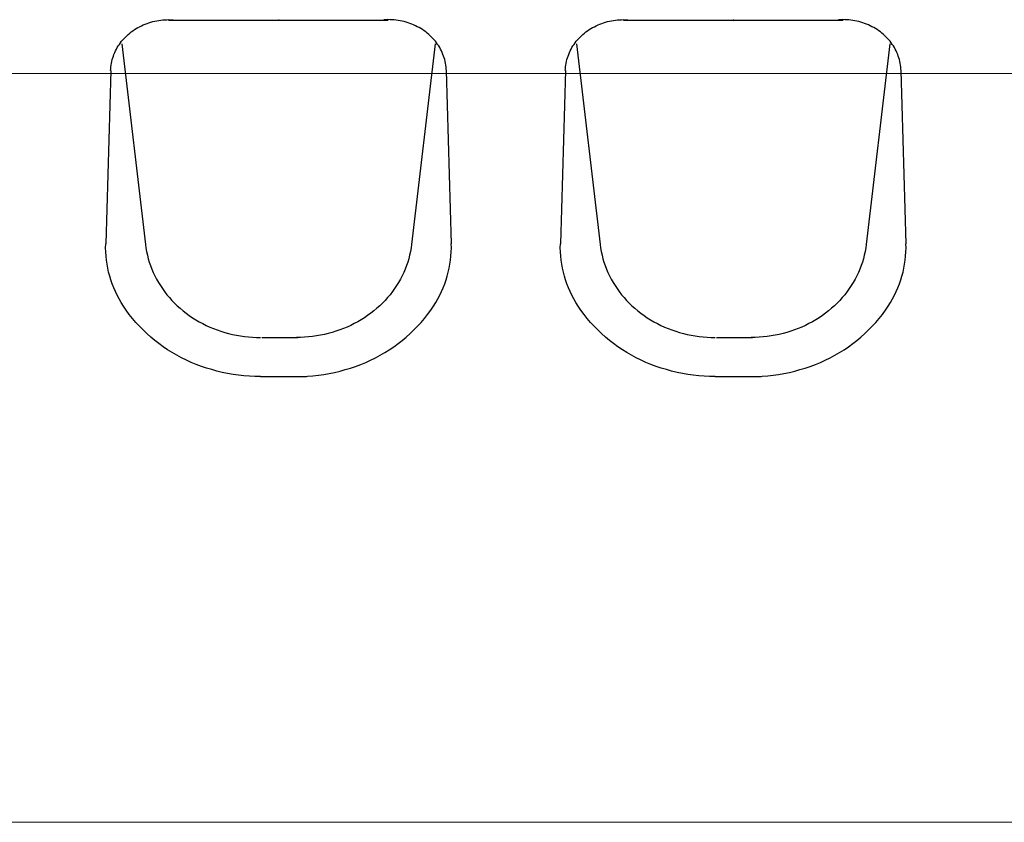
# Model space of a CAD drawing. Header units: millimetres. Extents: x -12988 to 25758, y 6227 to 71097.
# Tile 13 of 28: x 4700 to 4810, y 18058 to 18148. Entities that reach past the tile are written whole.
import ezdxf

# ---------------------------------------------------------------- set-up
doc = ezdxf.new("R2010")
doc.units = ezdxf.units.MM
doc.layers.add('!WYPOSAŻENIE', color=4, linetype='Continuous')
doc.layers.add('0! WIZJA', color=210, linetype='Continuous', lineweight=18)

# ---------------------------------------------------------------- blocks, each defined once
blk = doc.blocks.new('*U120')
at = {"layer": '!WYPOSAŻENIE'}
for p, q in [((-13.87, 19.85), (-13.65, 19.89)), ((-13.87, 19.85), (-13.65, 19.89)), ((-13.65, 19.89), (-13.42, 19.93)), ((-13.65, 19.89), (-13.42, 19.93)), ((-13.42, 19.93), (-13.2, 19.96)), ((-13.42, 19.93), (-13.2, 19.96)), ((-13.2, 19.96), (-12.97, 19.99)), ((-13.2, 19.96), (-12.97, 19.99)), ((-12.97, 19.99), (-12.74, 20)), ((-12.97, 19.99), (-12.74, 20)), ((-12.74, 20), (-12.51, 20.01)), ((-12.74, 20), (-12.51, 20.01)), ((-12.51, 20.01), (-12.28, 20.02)), ((-12.51, 20.01), (-12.28, 20.02)), ((12.32, 19.98), (-12.32, 19.98)), ((12.32, 19.98), (-12.32, 19.98)), ((-12.28, 20.02), (-12.05, 20.01)), ((-12.28, 20.02), (-12.05, 20.01)), ((-12.05, 20.01), (-11.82, 20)), ((-12.05, 20.01), (-11.82, 20)), ((12.05, 20.01), (11.82, 20)), ((12.05, 20.01), (11.82, 20)), ((12.28, 20.02), (12.05, 20.01)), ((12.28, 20.02), (12.05, 20.01)), ((12.51, 20.01), (12.28, 20.02)), ((12.51, 20.01), (12.28, 20.02)), ((12.74, 20), (12.51, 20.01)), ((12.74, 20), (12.51, 20.01)), ((12.97, 19.99), (12.74, 20)), ((12.97, 19.99), (12.74, 20)), ((13.2, 19.96), (12.97, 19.99)), ((13.2, 19.96), (12.97, 19.99)), ((13.42, 19.93), (13.2, 19.96)), ((13.42, 19.93), (13.2, 19.96)), ((13.65, 19.89), (13.42, 19.93)), ((13.65, 19.89), (13.42, 19.93)), ((13.87, 19.85), (13.65, 19.89)), ((13.87, 19.85), (13.65, 19.89)), ((-16.33, 18.77), (-16.15, 18.9)), ((-16.33, 18.77), (-16.15, 18.9)), ((-16.15, 18.9), (-15.96, 19.02)), ((-16.15, 18.9), (-15.96, 19.02)), ((-15.96, 19.02), (-15.77, 19.13)), ((-15.96, 19.02), (-15.77, 19.13)), ((-15.77, 19.13), (-15.57, 19.23)), ((-15.77, 19.13), (-15.57, 19.23)), ((-15.57, 19.23), (-15.37, 19.33)), ((-15.57, 19.23), (-15.37, 19.33)), ((-15.37, 19.33), (-15.16, 19.43)), ((-15.37, 19.33), (-15.16, 19.43)), ((-15.16, 19.43), (-14.96, 19.51)), ((-15.16, 19.43), (-14.96, 19.51)), ((-14.96, 19.51), (-14.74, 19.6)), ((-14.96, 19.51), (-14.74, 19.6)), ((-14.74, 19.6), (-14.53, 19.67)), ((-14.74, 19.6), (-14.53, 19.67)), ((-14.53, 19.67), (-14.31, 19.74)), ((-14.53, 19.67), (-14.31, 19.74)), ((-14.31, 19.74), (-14.09, 19.8)), ((-14.31, 19.74), (-14.09, 19.8)), ((-14.09, 19.8), (-13.87, 19.85)), ((-14.09, 19.8), (-13.87, 19.85)), ((14.09, 19.8), (13.87, 19.85)), ((14.09, 19.8), (13.87, 19.85)), ((14.31, 19.74), (14.09, 19.8)), ((14.31, 19.74), (14.09, 19.8)), ((14.53, 19.67), (14.31, 19.74)), ((14.53, 19.67), (14.31, 19.74)), ((14.74, 19.6), (14.53, 19.67)), ((14.74, 19.6), (14.53, 19.67)), ((14.96, 19.51), (14.74, 19.6)), ((14.96, 19.51), (14.74, 19.6)), ((15.16, 19.43), (14.96, 19.51)), ((15.16, 19.43), (14.96, 19.51)), ((15.37, 19.33), (15.16, 19.43)), ((15.37, 19.33), (15.16, 19.43)), ((15.57, 19.23), (15.37, 19.33)), ((15.57, 19.23), (15.37, 19.33)), ((15.77, 19.13), (15.57, 19.23)), ((15.77, 19.13), (15.57, 19.23)), ((15.96, 19.02), (15.77, 19.13)), ((15.96, 19.02), (15.77, 19.13)), ((16.15, 18.9), (15.96, 19.02)), ((16.15, 18.9), (15.96, 19.02)), ((16.33, 18.77), (16.15, 18.9)), ((16.33, 18.77), (16.15, 18.9)), ((-17.6, 17.59), (-17.46, 17.75)), ((-17.6, 17.59), (-17.46, 17.75)), ((-17.46, 17.75), (-17.32, 17.91)), ((-17.46, 17.75), (-17.32, 17.91)), ((-17.32, 17.91), (-17.17, 18.07)), ((-17.32, 17.91), (-17.17, 18.07)), ((-17.17, 18.07), (-17.01, 18.22)), ((-17.17, 18.07), (-17.01, 18.22)), ((-17.01, 18.22), (-16.85, 18.37)), ((-17.01, 18.22), (-16.85, 18.37)), ((-16.85, 18.37), (-16.68, 18.51)), ((-16.85, 18.37), (-16.68, 18.51)), ((-16.68, 18.51), (-16.51, 18.64)), ((-16.68, 18.51), (-16.51, 18.64)), ((-16.51, 18.64), (-16.33, 18.77)), ((-16.51, 18.64), (-16.33, 18.77)), ((16.51, 18.64), (16.33, 18.77)), ((16.51, 18.64), (16.33, 18.77)), ((16.68, 18.51), (16.51, 18.64)), ((16.68, 18.51), (16.51, 18.64)), ((16.85, 18.37), (16.68, 18.51)), ((16.85, 18.37), (16.68, 18.51)), ((17.01, 18.22), (16.85, 18.37)), ((17.01, 18.22), (16.85, 18.37)), ((17.17, 18.07), (17.01, 18.22)), ((17.17, 18.07), (17.01, 18.22)), ((17.32, 17.91), (17.17, 18.07)), ((17.32, 17.91), (17.17, 18.07)), ((17.46, 17.75), (17.32, 17.91)), ((17.46, 17.75), (17.32, 17.91)), ((17.6, 17.59), (17.46, 17.75)), ((17.6, 17.59), (17.46, 17.75)), ((-18.28, 16.51), (-18.18, 16.7)), ((-18.28, 16.51), (-18.18, 16.7)), ((-18.18, 16.7), (-18.08, 16.89)), ((-18.18, 16.7), (-18.08, 16.89)), ((-18.08, 16.89), (-17.97, 17.07)), ((-18.08, 16.89), (-17.97, 17.07)), ((-17.97, 17.07), (-17.85, 17.24)), ((-17.97, 17.07), (-17.85, 17.24)), ((-17.85, 17.24), (-17.73, 17.42)), ((-17.85, 17.24), (-17.73, 17.42)), ((-17.73, 17.42), (-17.6, 17.59)), ((-17.73, 17.42), (-17.6, 17.59)), ((-17.56, 17.29), (-14.92, -5.19)), ((-17.56, 17.29), (-14.92, -5.19)), ((17.56, 17.29), (14.92, -5.19)), ((17.56, 17.29), (14.92, -5.19)), ((17.73, 17.42), (17.6, 17.59)), ((17.73, 17.42), (17.6, 17.59)), ((17.85, 17.24), (17.73, 17.42)), ((17.85, 17.24), (17.73, 17.42)), ((17.97, 17.07), (17.85, 17.24)), ((17.97, 17.07), (17.85, 17.24)), ((18.08, 16.89), (17.97, 17.07)), ((18.08, 16.89), (17.97, 17.07)), ((18.18, 16.7), (18.08, 16.89)), ((18.18, 16.7), (18.08, 16.89)), ((18.28, 16.51), (18.18, 16.7)), ((18.28, 16.51), (18.18, 16.7)), ((-18.7, 15.34), (-18.65, 15.54)), ((-18.7, 15.34), (-18.65, 15.54)), ((-18.65, 15.54), (-18.59, 15.74)), ((-18.65, 15.54), (-18.59, 15.74)), ((-18.59, 15.74), (-18.52, 15.93)), ((-18.59, 15.74), (-18.52, 15.93)), ((-18.52, 15.93), (-18.45, 16.13)), ((-18.52, 15.93), (-18.45, 16.13)), ((-18.45, 16.13), (-18.37, 16.32)), ((-18.45, 16.13), (-18.37, 16.32)), ((-18.37, 16.32), (-18.28, 16.51)), ((-18.37, 16.32), (-18.28, 16.51)), ((18.37, 16.32), (18.28, 16.51)), ((18.37, 16.32), (18.28, 16.51)), ((18.45, 16.13), (18.37, 16.32)), ((18.45, 16.13), (18.37, 16.32)), ((18.52, 15.93), (18.45, 16.13)), ((18.52, 15.93), (18.45, 16.13)), ((18.59, 15.74), (18.52, 15.93)), ((18.59, 15.74), (18.52, 15.93)), ((18.65, 15.54), (18.59, 15.74)), ((18.65, 15.54), (18.59, 15.74)), ((18.7, 15.34), (18.65, 15.54)), ((18.7, 15.34), (18.65, 15.54)), ((-18.83, 14.31), (-18.82, 14.52)), ((-18.83, 14.31), (-18.82, 14.52)), ((-18.82, 14.52), (-18.8, 14.72)), ((-18.82, 14.52), (-18.8, 14.72)), ((-18.8, 14.72), (-18.77, 14.93)), ((-18.8, 14.72), (-18.77, 14.93)), ((-18.77, 14.93), (-18.74, 15.13)), ((-18.77, 14.93), (-18.74, 15.13)), ((-18.74, 15.13), (-18.7, 15.34)), ((-18.74, 15.13), (-18.7, 15.34)), ((18.74, 15.13), (18.7, 15.34)), ((18.74, 15.13), (18.7, 15.34)), ((18.77, 14.93), (18.74, 15.13)), ((18.77, 14.93), (18.74, 15.13)), ((18.8, 14.72), (18.77, 14.93)), ((18.8, 14.72), (18.77, 14.93)), ((18.82, 14.52), (18.8, 14.72)), ((18.82, 14.52), (18.8, 14.72)), ((18.83, 14.31), (18.82, 14.52)), ((18.83, 14.31), (18.82, 14.52)), ((-18.8, 14.31), (-19.38, -5.13)), ((-18.8, 14.31), (-19.38, -5.13)), ((18.8, 14.31), (19.38, -5.13)), ((18.8, 14.31), (19.38, -5.13)), ((-19.39, -5.58), (-19.38, -5.13)), ((-19.39, -5.58), (-19.38, -5.13)), ((-14.92, -5.19), (-14.87, -5.59)), ((-14.92, -5.19), (-14.87, -5.59)), ((14.92, -5.19), (14.87, -5.59)), ((14.92, -5.19), (14.87, -5.59)), ((14.92, -5.19), (14.87, -5.59)), ((14.92, -5.19), (14.87, -5.59)), ((19.39, -5.58), (19.38, -5.13)), ((19.39, -5.58), (19.38, -5.13)), ((-19.37, -6.04), (-19.39, -5.58)), ((-19.37, -6.04), (-19.39, -5.58)), ((-19.34, -6.5), (-19.37, -6.04)), ((-19.34, -6.5), (-19.37, -6.04)), ((-19.29, -6.95), (-19.34, -6.5)), ((-19.29, -6.95), (-19.34, -6.5)), ((-14.87, -5.59), (-14.8, -5.99)), ((-14.87, -5.59), (-14.8, -5.99)), ((-14.8, -5.99), (-14.71, -6.39)), ((-14.8, -5.99), (-14.71, -6.39)), ((-14.71, -6.39), (-14.61, -6.79)), ((-14.71, -6.39), (-14.61, -6.79)), ((14.71, -6.39), (14.61, -6.79)), ((14.71, -6.39), (14.61, -6.79)), ((14.71, -6.39), (14.61, -6.79)), ((14.71, -6.39), (14.61, -6.79)), ((14.8, -5.99), (14.71, -6.39)), ((14.8, -5.99), (14.71, -6.39)), ((14.8, -5.99), (14.71, -6.39)), ((14.8, -5.99), (14.71, -6.39)), ((14.87, -5.59), (14.8, -5.99)), ((14.87, -5.59), (14.8, -5.99)), ((14.87, -5.59), (14.8, -5.99)), ((14.87, -5.59), (14.8, -5.99)), ((19.29, -6.95), (19.34, -6.5)), ((19.29, -6.95), (19.34, -6.5)), ((19.34, -6.5), (19.37, -6.04)), ((19.34, -6.5), (19.37, -6.04)), ((19.37, -6.04), (19.39, -5.58)), ((19.37, -6.04), (19.39, -5.58)), ((-19.23, -7.4), (-19.29, -6.95)), ((-19.23, -7.4), (-19.29, -6.95)), ((-19.15, -7.85), (-19.23, -7.4)), ((-19.15, -7.85), (-19.23, -7.4)), ((-14.61, -6.79), (-14.49, -7.18)), ((-14.61, -6.79), (-14.49, -7.18)), ((-14.49, -7.18), (-14.36, -7.57)), ((-14.49, -7.18), (-14.36, -7.57)), ((-14.36, -7.57), (-14.21, -7.96)), ((-14.36, -7.57), (-14.21, -7.96)), ((14.36, -7.57), (14.21, -7.96)), ((14.36, -7.57), (14.21, -7.96)), ((14.36, -7.57), (14.21, -7.96)), ((14.36, -7.57), (14.21, -7.96)), ((14.49, -7.18), (14.36, -7.57)), ((14.49, -7.18), (14.36, -7.57)), ((14.49, -7.18), (14.36, -7.57)), ((14.49, -7.18), (14.36, -7.57)), ((14.61, -6.79), (14.49, -7.18)), ((14.61, -6.79), (14.49, -7.18)), ((14.61, -6.79), (14.49, -7.18)), ((14.61, -6.79), (14.49, -7.18)), ((19.15, -7.85), (19.23, -7.4)), ((19.15, -7.85), (19.23, -7.4)), ((19.23, -7.4), (19.29, -6.95)), ((19.23, -7.4), (19.29, -6.95)), ((-19.05, -8.3), (-19.15, -7.85)), ((-19.05, -8.3), (-19.15, -7.85)), ((-18.93, -8.74), (-19.05, -8.3)), ((-18.93, -8.74), (-19.05, -8.3)), ((-18.79, -9.18), (-18.93, -8.74)), ((-18.79, -9.18), (-18.93, -8.74)), ((-14.21, -7.96), (-14.05, -8.34)), ((-14.21, -7.96), (-14.05, -8.34)), ((-14.05, -8.34), (-13.87, -8.71)), ((-14.05, -8.34), (-13.87, -8.71)), ((-13.87, -8.71), (-13.68, -9.08)), ((-13.87, -8.71), (-13.68, -9.08)), ((13.87, -8.71), (13.68, -9.08)), ((13.87, -8.71), (13.68, -9.08)), ((13.87, -8.71), (13.68, -9.08)), ((13.87, -8.71), (13.68, -9.08)), ((14.05, -8.34), (13.87, -8.71)), ((14.05, -8.34), (13.87, -8.71)), ((14.05, -8.34), (13.87, -8.71)), ((14.05, -8.34), (13.87, -8.71)), ((14.21, -7.96), (14.05, -8.34)), ((14.21, -7.96), (14.05, -8.34)), ((14.21, -7.96), (14.05, -8.34)), ((14.21, -7.96), (14.05, -8.34)), ((18.79, -9.18), (18.93, -8.74)), ((18.79, -9.18), (18.93, -8.74)), ((18.93, -8.74), (19.05, -8.3)), ((18.93, -8.74), (19.05, -8.3)), ((19.05, -8.3), (19.15, -7.85)), ((19.05, -8.3), (19.15, -7.85)), ((-18.64, -9.62), (-18.79, -9.18)), ((-18.64, -9.62), (-18.79, -9.18)), ((-18.47, -10.05), (-18.64, -9.62)), ((-18.47, -10.05), (-18.64, -9.62)), ((-13.68, -9.08), (-13.47, -9.45)), ((-13.68, -9.08), (-13.47, -9.45)), ((-13.47, -9.45), (-13.25, -9.8)), ((-13.47, -9.45), (-13.25, -9.8)), ((-13.25, -9.8), (-13.02, -10.15)), ((-13.25, -9.8), (-13.02, -10.15)), ((13.25, -9.8), (13.02, -10.15)), ((13.25, -9.8), (13.02, -10.15)), ((13.25, -9.8), (13.02, -10.15)), ((13.25, -9.8), (13.02, -10.15)), ((13.47, -9.45), (13.25, -9.8)), ((13.47, -9.45), (13.25, -9.8)), ((13.47, -9.45), (13.25, -9.8)), ((13.47, -9.45), (13.25, -9.8)), ((13.68, -9.08), (13.47, -9.45)), ((13.68, -9.08), (13.47, -9.45)), ((13.68, -9.08), (13.47, -9.45)), ((13.68, -9.08), (13.47, -9.45)), ((18.47, -10.05), (18.64, -9.62)), ((18.47, -10.05), (18.64, -9.62)), ((18.64, -9.62), (18.79, -9.18)), ((18.64, -9.62), (18.79, -9.18)), ((-18.29, -10.48), (-18.47, -10.05)), ((-18.29, -10.48), (-18.47, -10.05)), ((-18.09, -10.89), (-18.29, -10.48)), ((-18.09, -10.89), (-18.29, -10.48)), ((-17.87, -11.31), (-18.09, -10.89)), ((-17.87, -11.31), (-18.09, -10.89)), ((-13.02, -10.15), (-12.77, -10.49)), ((-13.02, -10.15), (-12.77, -10.49)), ((-12.77, -10.49), (-12.51, -10.83)), ((-12.77, -10.49), (-12.51, -10.83)), ((-12.51, -10.83), (-12.24, -11.15)), ((-12.51, -10.83), (-12.24, -11.15)), ((12.51, -10.83), (12.24, -11.15)), ((12.51, -10.83), (12.24, -11.15)), ((12.51, -10.83), (12.24, -11.15)), ((12.51, -10.83), (12.24, -11.15)), ((12.77, -10.49), (12.51, -10.83)), ((12.77, -10.49), (12.51, -10.83)), ((12.77, -10.49), (12.51, -10.83)), ((12.77, -10.49), (12.51, -10.83)), ((13.02, -10.15), (12.77, -10.49)), ((13.02, -10.15), (12.77, -10.49)), ((13.02, -10.15), (12.77, -10.49)), ((13.02, -10.15), (12.77, -10.49)), ((17.87, -11.31), (18.09, -10.89)), ((17.87, -11.31), (18.09, -10.89)), ((18.09, -10.89), (18.29, -10.48)), ((18.09, -10.89), (18.29, -10.48)), ((18.29, -10.48), (18.47, -10.05)), ((18.29, -10.48), (18.47, -10.05)), ((-17.64, -11.71), (-17.87, -11.31)), ((-17.64, -11.71), (-17.87, -11.31)), ((-17.39, -12.11), (-17.64, -11.71)), ((-17.39, -12.11), (-17.64, -11.71)), ((-17.07, -12.58), (-17.39, -12.11)), ((-17.07, -12.58), (-17.39, -12.11)), ((-12.24, -11.15), (-11.96, -11.47)), ((-12.24, -11.15), (-11.96, -11.47)), ((-11.96, -11.47), (-11.66, -11.78)), ((-11.96, -11.47), (-11.66, -11.78)), ((-11.66, -11.78), (-11.35, -12.07)), ((-11.66, -11.78), (-11.35, -12.07)), ((-11.35, -12.07), (-11.03, -12.36)), ((-11.35, -12.07), (-11.03, -12.36)), ((11.35, -12.07), (11.03, -12.36)), ((11.35, -12.07), (11.03, -12.36)), ((11.35, -12.07), (11.03, -12.36)), ((11.35, -12.07), (11.03, -12.36)), ((11.66, -11.78), (11.35, -12.07)), ((11.66, -11.78), (11.35, -12.07)), ((11.66, -11.78), (11.35, -12.07)), ((11.66, -11.78), (11.35, -12.07)), ((11.96, -11.47), (11.66, -11.78)), ((11.96, -11.47), (11.66, -11.78)), ((11.96, -11.47), (11.66, -11.78)), ((11.96, -11.47), (11.66, -11.78)), ((12.24, -11.15), (11.96, -11.47)), ((12.24, -11.15), (11.96, -11.47)), ((12.24, -11.15), (11.96, -11.47)), ((12.24, -11.15), (11.96, -11.47)), ((17.07, -12.58), (17.39, -12.11)), ((17.07, -12.58), (17.39, -12.11)), ((17.39, -12.11), (17.64, -11.71)), ((17.39, -12.11), (17.64, -11.71)), ((17.64, -11.71), (17.87, -11.31)), ((17.64, -11.71), (17.87, -11.31)), ((-16.73, -13.05), (-17.07, -12.58)), ((-16.73, -13.05), (-17.07, -12.58)), ((-16.37, -13.5), (-16.73, -13.05)), ((-16.37, -13.5), (-16.73, -13.05)), ((-11.03, -12.36), (-10.7, -12.64)), ((-11.03, -12.36), (-10.7, -12.64)), ((-10.7, -12.64), (-10.36, -12.91)), ((-10.7, -12.64), (-10.36, -12.91)), ((-10.36, -12.91), (-10, -13.16)), ((-10.36, -12.91), (-10, -13.16)), ((-10, -13.16), (-9.64, -13.41)), ((-10, -13.16), (-9.64, -13.41)), ((10, -13.16), (9.64, -13.41)), ((10, -13.16), (9.64, -13.41)), ((10, -13.16), (9.64, -13.41)), ((10, -13.16), (9.64, -13.41)), ((10.36, -12.91), (10, -13.16)), ((10.36, -12.91), (10, -13.16)), ((10.36, -12.91), (10, -13.16)), ((10.36, -12.91), (10, -13.16)), ((10.7, -12.64), (10.36, -12.91)), ((10.7, -12.64), (10.36, -12.91)), ((10.7, -12.64), (10.36, -12.91)), ((10.7, -12.64), (10.36, -12.91)), ((11.03, -12.36), (10.7, -12.64)), ((11.03, -12.36), (10.7, -12.64)), ((11.03, -12.36), (10.7, -12.64)), ((11.03, -12.36), (10.7, -12.64)), ((16.37, -13.5), (16.73, -13.05)), ((16.37, -13.5), (16.73, -13.05)), ((16.73, -13.05), (17.07, -12.58)), ((16.73, -13.05), (17.07, -12.58)), ((-15.99, -13.94), (-16.37, -13.5)), ((-15.99, -13.94), (-16.37, -13.5)), ((-15.6, -14.37), (-15.99, -13.94)), ((-15.6, -14.37), (-15.99, -13.94)), ((-9.64, -13.41), (-9.27, -13.64)), ((-9.64, -13.41), (-9.27, -13.64)), ((-9.27, -13.64), (-8.89, -13.86)), ((-9.27, -13.64), (-8.89, -13.86)), ((-8.89, -13.86), (-8.5, -14.07)), ((-8.89, -13.86), (-8.5, -14.07)), ((-8.5, -14.07), (-8.11, -14.27)), ((-8.5, -14.07), (-8.11, -14.27)), ((-8.11, -14.27), (-7.7, -14.46)), ((-8.11, -14.27), (-7.7, -14.46)), ((8.11, -14.27), (7.7, -14.46)), ((8.11, -14.27), (7.7, -14.46)), ((8.11, -14.27), (7.7, -14.46)), ((8.11, -14.27), (7.7, -14.46)), ((8.5, -14.07), (8.11, -14.27)), ((8.5, -14.07), (8.11, -14.27)), ((8.5, -14.07), (8.11, -14.27)), ((8.5, -14.07), (8.11, -14.27)), ((8.89, -13.86), (8.5, -14.07)), ((8.89, -13.86), (8.5, -14.07)), ((8.89, -13.86), (8.5, -14.07)), ((8.89, -13.86), (8.5, -14.07)), ((9.27, -13.64), (8.89, -13.86)), ((9.27, -13.64), (8.89, -13.86)), ((9.27, -13.64), (8.89, -13.86)), ((9.27, -13.64), (8.89, -13.86)), ((9.64, -13.41), (9.27, -13.64)), ((9.64, -13.41), (9.27, -13.64)), ((9.64, -13.41), (9.27, -13.64)), ((9.64, -13.41), (9.27, -13.64)), ((15.6, -14.37), (15.99, -13.94)), ((15.6, -14.37), (15.99, -13.94)), ((15.99, -13.94), (16.37, -13.5)), ((15.99, -13.94), (16.37, -13.5)), ((-15.19, -14.79), (-15.6, -14.37)), ((-15.19, -14.79), (-15.6, -14.37)), ((-14.77, -15.19), (-15.19, -14.79)), ((-14.77, -15.19), (-15.19, -14.79)), ((-14.33, -15.58), (-14.77, -15.19)), ((-14.33, -15.58), (-14.77, -15.19)), ((-7.7, -14.46), (-7.29, -14.63)), ((-7.7, -14.46), (-7.29, -14.63)), ((-7.29, -14.63), (-6.88, -14.79)), ((-7.29, -14.63), (-6.88, -14.79)), ((-6.88, -14.79), (-6.45, -14.93)), ((-6.88, -14.79), (-6.45, -14.93)), ((-6.45, -14.93), (-6.03, -15.07)), ((-6.45, -14.93), (-6.03, -15.07)), ((-6.03, -15.07), (-5.59, -15.19)), ((-6.03, -15.07), (-5.59, -15.19)), ((-5.59, -15.19), (-5.16, -15.29)), ((-5.59, -15.19), (-5.16, -15.29)), ((-5.16, -15.29), (-4.71, -15.38)), ((-5.16, -15.29), (-4.71, -15.38)), ((-4.71, -15.38), (-4.27, -15.46)), ((-4.71, -15.38), (-4.27, -15.46)), ((-4.27, -15.46), (-3.82, -15.52)), ((-4.27, -15.46), (-3.82, -15.52)), ((4.27, -15.46), (3.82, -15.52)), ((4.27, -15.46), (3.82, -15.52)), ((4.27, -15.46), (3.82, -15.52)), ((4.27, -15.46), (3.82, -15.52)), ((4.71, -15.38), (4.27, -15.46)), ((4.71, -15.38), (4.27, -15.46)), ((4.71, -15.38), (4.27, -15.46)), ((4.71, -15.38), (4.27, -15.46)), ((5.16, -15.29), (4.71, -15.38)), ((5.16, -15.29), (4.71, -15.38)), ((5.16, -15.29), (4.71, -15.38)), ((5.16, -15.29), (4.71, -15.38)), ((5.59, -15.19), (5.16, -15.29)), ((5.59, -15.19), (5.16, -15.29)), ((5.59, -15.19), (5.16, -15.29)), ((5.59, -15.19), (5.16, -15.29)), ((6.03, -15.07), (5.59, -15.19)), ((6.03, -15.07), (5.59, -15.19)), ((6.03, -15.07), (5.59, -15.19)), ((6.03, -15.07), (5.59, -15.19)), ((6.45, -14.93), (6.03, -15.07)), ((6.45, -14.93), (6.03, -15.07)), ((6.45, -14.93), (6.03, -15.07)), ((6.45, -14.93), (6.03, -15.07)), ((6.88, -14.79), (6.45, -14.93)), ((6.88, -14.79), (6.45, -14.93)), ((6.88, -14.79), (6.45, -14.93)), ((6.88, -14.79), (6.45, -14.93)), ((7.29, -14.63), (6.88, -14.79)), ((7.29, -14.63), (6.88, -14.79)), ((7.29, -14.63), (6.88, -14.79)), ((7.29, -14.63), (6.88, -14.79)), ((7.7, -14.46), (7.29, -14.63)), ((7.7, -14.46), (7.29, -14.63)), ((7.7, -14.46), (7.29, -14.63)), ((7.7, -14.46), (7.29, -14.63)), ((14.33, -15.58), (14.77, -15.19)), ((14.33, -15.58), (14.77, -15.19)), ((14.77, -15.19), (15.19, -14.79)), ((14.77, -15.19), (15.19, -14.79)), ((15.19, -14.79), (15.6, -14.37)), ((15.19, -14.79), (15.6, -14.37)), ((-13.87, -15.96), (-14.33, -15.58)), ((-13.87, -15.96), (-14.33, -15.58)), ((-13.41, -16.32), (-13.87, -15.96)), ((-13.41, -16.32), (-13.87, -15.96)), ((-12.92, -16.67), (-13.41, -16.32)), ((-12.92, -16.67), (-13.41, -16.32)), ((-3.82, -15.52), (-3.37, -15.57)), ((-3.82, -15.52), (-3.37, -15.57)), ((-3.37, -15.57), (-2.92, -15.61)), ((-3.37, -15.57), (-2.92, -15.61)), ((-2.92, -15.61), (-2.47, -15.63)), ((-2.92, -15.61), (-2.47, -15.63)), ((-2.47, -15.63), (-2.02, -15.64)), ((-2.47, -15.63), (-2.02, -15.64)), ((1.88, -15.64), (-2.16, -15.64)), ((1.88, -15.64), (-2.16, -15.64)), ((2.47, -15.63), (2.02, -15.64)), ((2.47, -15.63), (2.02, -15.64)), ((2.47, -15.63), (2.02, -15.64)), ((2.47, -15.63), (2.02, -15.64)), ((2.92, -15.61), (2.47, -15.63)), ((2.92, -15.61), (2.47, -15.63)), ((2.92, -15.61), (2.47, -15.63)), ((2.92, -15.61), (2.47, -15.63)), ((3.37, -15.57), (2.92, -15.61)), ((3.37, -15.57), (2.92, -15.61)), ((3.37, -15.57), (2.92, -15.61)), ((3.37, -15.57), (2.92, -15.61)), ((3.82, -15.52), (3.37, -15.57)), ((3.82, -15.52), (3.37, -15.57)), ((3.82, -15.52), (3.37, -15.57)), ((3.82, -15.52), (3.37, -15.57)), ((12.92, -16.67), (13.41, -16.32)), ((12.92, -16.67), (13.41, -16.32)), ((13.41, -16.32), (13.87, -15.96)), ((13.41, -16.32), (13.87, -15.96)), ((13.87, -15.96), (14.33, -15.58)), ((13.87, -15.96), (14.33, -15.58)), ((-12.43, -17), (-12.92, -16.67)), ((-12.43, -17), (-12.92, -16.67)), ((-11.92, -17.32), (-12.43, -17)), ((-11.92, -17.32), (-12.43, -17)), ((-11.4, -17.62), (-11.92, -17.32)), ((-11.4, -17.62), (-11.92, -17.32)), ((-10.87, -17.9), (-11.4, -17.62)), ((-10.87, -17.9), (-11.4, -17.62)), ((10.87, -17.9), (11.4, -17.62)), ((10.87, -17.9), (11.4, -17.62)), ((11.4, -17.62), (11.92, -17.32)), ((11.4, -17.62), (11.92, -17.32)), ((11.92, -17.32), (12.43, -17)), ((11.92, -17.32), (12.43, -17)), ((12.43, -17), (12.92, -16.67)), ((12.43, -17), (12.92, -16.67)), ((-10.33, -18.17), (-10.87, -17.9)), ((-10.33, -18.17), (-10.87, -17.9)), ((-9.78, -18.42), (-10.33, -18.17)), ((-9.78, -18.42), (-10.33, -18.17)), ((-9.22, -18.65), (-9.78, -18.42)), ((-9.22, -18.65), (-9.78, -18.42)), ((-8.65, -18.87), (-9.22, -18.65)), ((-8.65, -18.87), (-9.22, -18.65)), ((8.65, -18.87), (9.22, -18.65)), ((8.65, -18.87), (9.22, -18.65)), ((9.22, -18.65), (9.78, -18.42)), ((9.22, -18.65), (9.78, -18.42)), ((9.78, -18.42), (10.33, -18.17)), ((9.78, -18.42), (10.33, -18.17)), ((10.33, -18.17), (10.87, -17.9)), ((10.33, -18.17), (10.87, -17.9)), ((-8.07, -19.06), (-8.65, -18.87)), ((-8.07, -19.06), (-8.65, -18.87)), ((-7.49, -19.24), (-8.07, -19.06)), ((-7.49, -19.24), (-8.07, -19.06)), ((-6.9, -19.41), (-7.49, -19.24)), ((-6.9, -19.41), (-7.49, -19.24)), ((-6.3, -19.55), (-6.9, -19.41)), ((-6.3, -19.55), (-6.9, -19.41)), ((-5.7, -19.67), (-6.3, -19.55)), ((-5.7, -19.67), (-6.3, -19.55)), ((-5.09, -19.78), (-5.7, -19.67)), ((-5.09, -19.78), (-5.7, -19.67)), ((-4.48, -19.86), (-5.09, -19.78)), ((-4.48, -19.86), (-5.09, -19.78)), ((-3.87, -19.93), (-4.48, -19.86)), ((-3.87, -19.93), (-4.48, -19.86)), ((3.87, -19.93), (4.48, -19.86)), ((3.87, -19.93), (4.48, -19.86)), ((4.48, -19.86), (5.09, -19.78)), ((4.48, -19.86), (5.09, -19.78)), ((5.09, -19.78), (5.7, -19.67)), ((5.09, -19.78), (5.7, -19.67)), ((5.7, -19.67), (6.3, -19.55)), ((5.7, -19.67), (6.3, -19.55)), ((6.3, -19.55), (6.9, -19.41)), ((6.3, -19.55), (6.9, -19.41)), ((6.9, -19.41), (7.49, -19.24)), ((6.9, -19.41), (7.49, -19.24)), ((7.49, -19.24), (8.07, -19.06)), ((7.49, -19.24), (8.07, -19.06)), ((8.07, -19.06), (8.65, -18.87)), ((8.07, -19.06), (8.65, -18.87)), ((-3.25, -19.98), (-3.87, -19.93)), ((-3.25, -19.98), (-3.87, -19.93)), ((-2.64, -20.01), (-3.25, -19.98)), ((-2.64, -20.01), (-3.25, -19.98)), ((2.02, -20.02), (-3.14, -20.02)), ((2.02, -20.02), (-3.14, -20.02)), ((-2.02, -20.02), (-2.64, -20.01)), ((-2.02, -20.02), (-2.64, -20.01)), ((2.02, -20.02), (2.64, -20.01)), ((2.02, -20.02), (2.64, -20.01)), ((2.64, -20.01), (3.25, -19.98)), ((2.64, -20.01), (3.25, -19.98)), ((3.25, -19.98), (3.87, -19.93)), ((3.25, -19.98), (3.87, -19.93))]:
    blk.add_line(p, q, dxfattribs=at)
blk.add_point((-0.03, 19.98), dxfattribs=at)
blk.add_point((-0.03, 19.98), dxfattribs=at)
blk = doc.blocks.new('*U119')
at = {"layer": '0! WIZJA', "color": 0, "linetype": 'ByBlock', "lineweight": -2, "ltscale": 0.5, "transparency": 16777216}
for p in [(1275, 0), (1326, 0)]:
    blk.add_blockref('*U120', p, dxfattribs=at)

msp = doc.modelspace()

# ---------------------------------------------------------------- linework, layer by layer
at = {"layer": '0! WIZJA'}
for p, q in [((4500.891, 18142.303), (6082.891, 18142.303)), ((4500.891, 18058.303), (6082.891, 18058.303))]:
    msp.add_line(p, q, dxfattribs=at)

# ---------------------------------------------------------------- block references
at = {"layer": '0! WIZJA', "ltscale": 0.5, "xscale": -1}
msp.add_blockref('*U119', (6054.685, 18128.318), dxfattribs=at)

doc.saveas('drawing.dxf')
